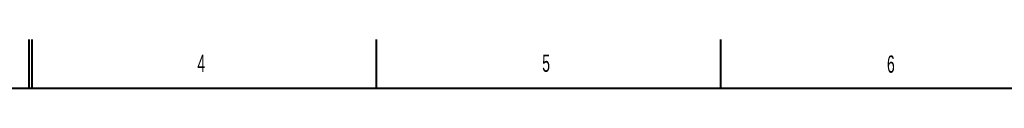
# Model space of a CAD drawing. Header units: millimetres. Extents: x 0 to 841, y 0 to 594.
# Tile 10 of 17: x 208 to 408, y 584 to 594. Entities that reach past the tile are written whole.
import ezdxf

# ---------------------------------------------------------------- set-up
doc = ezdxf.new("R2010")
doc.units = ezdxf.units.MM
doc.styles.add('SLDTEXTSTYLE0', font='TXT', dxfattribs={"width": 0.605})

msp = doc.modelspace()

# ---------------------------------------------------------------- linework, layer by layer
at = {"color": 7, "linetype": 'Continuous', "lineweight": 40}
for p, q in [((210, 584), (210, 594)), ((210.5, 594), (210.5, 584)), ((280.5, 584), (280.5, 594)), ((350.5, 584), (350.5, 594)), ((831, 584), (20, 584))]:
    msp.add_line(p, q, dxfattribs=at)

# ---------------------------------------------------------------- texts
at = {"color": 7, "linetype": 'Continuous', "lineweight": 0, "char_height": 3.5, "attachment_point": 1, "style": 'SLDTEXTSTYLE0'}
for s, insert in [('4', (244.14, 590.87)), ('5', (314.19, 590.92)), ('6', (384.22, 590.73))]:
    msp.add_mtext(s, dxfattribs=dict(at, insert=insert))

doc.saveas('drawing.dxf')
